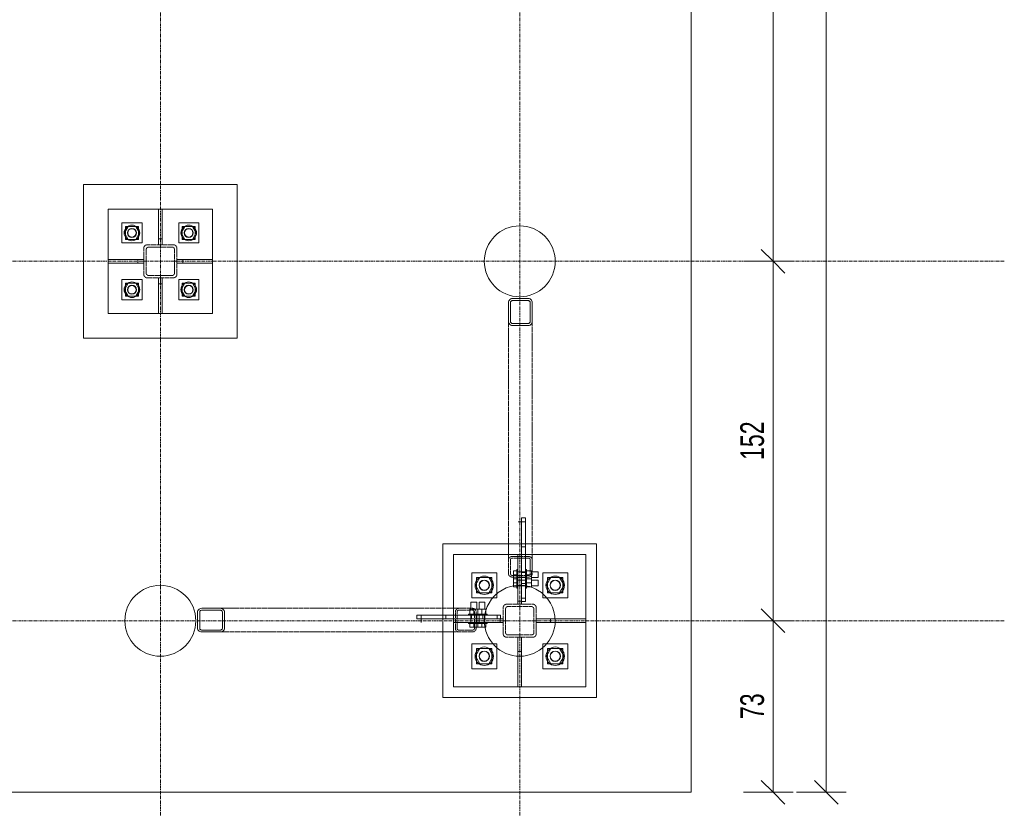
# Model space of a CAD drawing. Header units: millimetres. Extents: x -11210 to 34147, y -5506 to 4553.
# Tile 22 of 33: x 19933 to 24097, y -3812 to -477. Entities that reach past the tile are written whole.
import ezdxf

# ---------------------------------------------------------------- set-up
doc = ezdxf.new("R2010")
doc.units = ezdxf.units.MM
doc.linetypes.add('Linia siatki', pattern=[22.225, 12.7, -3.175, 3.175, -3.175])
doc.linetypes.add('Wyburzony', pattern=[4.8, 3.2, -1.6])
for name, color, linetype, lineweight in [('A-ANNO-DIMS', 211, 'Continuous', 9), ('A-ANNO-DIMS-50', 211, 'Continuous', 9), ('S-BEAM', 12, 'Continuous', 9), ('S-FNDN', 32, 'Continuous', 15), ('S-FSTN', 2, 'Continuous', 9), ('S-GRID', 1, 'Continuous', 9)]:
    doc.layers.add(name, color=color, linetype=linetype, lineweight=lineweight)
doc.styles.add('Arial_I', font='arial.ttf', dxfattribs={"width": 0.7, "height": 100})
doc.dimstyles.new('BP_Przekątna_2mm_wymiar', dxfattribs={"dimscale": 304.8, "dimtxt": 102.02594, "dimasz": 0.328084, "dimexe": 0.278871, "dimexo": 0.0625, "dimgap": 0.032808, "dimtad": 1, "dimdec": 0, "dimlfac": 0.1, "dimzin": 0, "dimdsep": 46, "dimtxsty": 'Arial_I', "dimblk1": 'OBLIQUE', "dimblk2": 'OBLIQUE', "dimsah": 1, "dimcen": 0.09, "dimazin": 0, "dimtfac": 1, "dimtdec": 4, "dimtix": 1, "dimtmove": 0, "dimatfit": 3, "dimfxl": 0.410105, "dimfxlon": 1, "dimtvp": 1, "dimtolj": 1, "dimtzin": 0, "dimarcsym": 2})

# ---------------------------------------------------------------- blocks, each defined once
blk = doc.blocks.new('PF-1 - PF-1-624972--1_20 Kopia 1')
at = {"layer": 'S-FNDN', "lineweight": 9}
for p, q in [((-2840.7, -3743.5), (-2840.7, 3206.5)), ((-4760.7, -1173.5), (-5410.7, -1173.5)), ((-5410.7, -1173.5), (-5410.7, -1823.5)), ((-4760.7, -1823.5), (-4760.7, -1173.5)), ((-5410.7, -1823.5), (-4760.7, -1823.5)), ((-3240.7, -2693.5), (-3890.7, -2693.5)), ((-3890.7, -2693.5), (-3890.7, -3343.5)), ((-3240.7, -3343.5), (-3240.7, -2693.5)), ((-3890.7, -3343.5), (-3240.7, -3343.5)), ((-9790.7, -3743.5), (-2840.7, -3743.5))]:
    blk.add_line(p, q, dxfattribs=at)
for centre, start, end in [((-3565.7, -1498.5), 0, 180), ((-3565.7, -1498.5), 180, 360), ((-5085.7, -3018.5), 0, 180), ((-3565.7, -3018.5), 90, 150), ((-3565.7, -3018.5), 85.032, 90), ((-3565.7, -3018.5), 75, 84.7409), ((-3565.7, -3018.5), 73.4568, 75), ((-3565.7, -3018.5), 73.1299, 73.3575), ((-3565.7, -3018.5), 60, 73.0305), ((-3565.7, -3018.5), 360, 60), ((-3565.7, -3018.5), 150, 163.0305), ((-3565.7, -3018.5), 165, 174.7409), ((-3565.7, -3018.5), 163.4568, 165), ((-3565.7, -3018.5), 163.1299, 163.3575), ((-5085.7, -3018.5), 180, 360), ((-3565.7, -3018.5), 175.032, 180), ((-3565.7, -3018.5), 180, 360)]:
    blk.add_arc(centre, 150, start, end, dxfattribs=at)
blk = doc.blocks.new('SHS _EN 10210-2_ - 638225--1_20 Kopia 1')
at = {"layer": 'S-BEAM', "linetype": 'Wyburzony'}
for p, q in [((-5155.7, -1443.5), (-5155.7, -1553.5)), ((-5145.7, -1548.5), (-5145.7, -1448.5)), ((-5030.7, -1428.5), (-5140.7, -1428.5)), ((-5135.7, -1438.5), (-5035.7, -1438.5)), ((-5025.7, -1448.5), (-5025.7, -1548.5)), ((-5015.7, -1553.5), (-5015.7, -1443.5)), ((-5140.7, -1568.5), (-5030.7, -1568.5)), ((-5035.7, -1558.5), (-5135.7, -1558.5))]:
    blk.add_line(p, q, dxfattribs=at)
for centre, radius, start, end in [((-5140.7, -1443.5), 15, 90, 180), ((-5135.7, -1448.5), 10, 90, 180), ((-5035.7, -1448.5), 10, 0, 90), ((-5030.7, -1443.5), 15, 360, 90), ((-5140.7, -1553.5), 15, 180, 270), ((-5135.7, -1548.5), 10, 180, 270), ((-5035.7, -1548.5), 10, 270, 0), ((-5030.7, -1553.5), 15, 270, 0)]:
    blk.add_arc(centre, radius, start, end, dxfattribs=at)
blk = doc.blocks.new('SHS _EN 10210-2_ - 638230--1_20 Kopia 1')
at = {"layer": 'S-BEAM', "linetype": 'Wyburzony'}
for p, q in [((-3510.7, -2948.5), (-3620.7, -2948.5)), ((-3635.7, -2963.5), (-3635.7, -3073.5)), ((-3625.7, -3068.5), (-3625.7, -2968.5)), ((-3615.7, -2958.5), (-3515.7, -2958.5)), ((-3505.7, -2968.5), (-3505.7, -3068.5)), ((-3495.7, -3073.5), (-3495.7, -2963.5)), ((-3515.7, -3078.5), (-3615.7, -3078.5)), ((-3620.7, -3088.5), (-3510.7, -3088.5))]:
    blk.add_line(p, q, dxfattribs=at)
for centre, radius, start, end in [((-3620.7, -2963.5), 15, 90, 180), ((-3510.7, -2963.5), 15, 0, 90), ((-3615.7, -2968.5), 10, 90, 180), ((-3515.7, -2968.5), 10, 0, 90), ((-3620.7, -3073.5), 15, 180, 270), ((-3615.7, -3068.5), 10, 180, 270), ((-3515.7, -3068.5), 10, 270, 0), ((-3510.7, -3073.5), 15, 270, 0)]:
    blk.add_arc(centre, radius, start, end, dxfattribs=at)
blk = doc.blocks.new('Family - 664413--1_20 Kopia 1')
at = {"layer": 'S-FSTN'}
for p, q in [((-3573.7, -3148.5), (-3573.7, -3088.5)), ((-3557.7, -3088.5), (-3557.7, -3148.5)), ((-3573.7, -3298.5), (-3573.7, -3148.5)), ((-3573.7, -3148.5), (-3557.7, -3148.5)), ((-3557.7, -3148.5), (-3557.7, -3298.5)), ((-3573.7, -3298.5), (-3557.7, -3298.5))]:
    blk.add_line(p, q, dxfattribs=at)
blk = doc.blocks.new('Family - 664414--1_20 Kopia 1')
at = {"layer": 'S-FSTN'}
for p, q in [((-3845.7, -3026.5), (-3845.7, -3010.5)), ((-3648.9, -3026.5), (-3845.7, -3026.5)), ((-3648.9, -3026.5), (-3648.9, -3010.5)), ((-3635.7, -3026.5), (-3648.9, -3026.5)), ((-3647.7, -3010.5), (-3635.7, -3010.5))]:
    blk.add_line(p, q, dxfattribs=at)
blk = doc.blocks.new('Family - 664415--1_20 Kopia 1')
at = {"layer": 'S-FSTN'}
for p, q in [((-3495.7, -3010.5), (-3435.7, -3010.5)), ((-3435.7, -3026.5), (-3495.7, -3026.5)), ((-3435.7, -3010.5), (-3285.7, -3010.5)), ((-3435.7, -3026.5), (-3435.7, -3010.5)), ((-3285.7, -3026.5), (-3435.7, -3026.5)), ((-3285.7, -3026.5), (-3285.7, -3010.5))]:
    blk.add_line(p, q, dxfattribs=at)
blk = doc.blocks.new('Family - 664416--1_20 Kopia 1')
at = {"layer": 'S-FSTN'}
for p, q in [((-3573.7, -2935.3), (-3573.7, -2738.5)), ((-3573.7, -2738.5), (-3557.7, -2738.5)), ((-3573.7, -2948.5), (-3573.7, -2935.3)), ((-3573.7, -2935.3), (-3557.7, -2935.3)), ((-3557.7, -2936.4), (-3557.7, -2948.5))]:
    blk.add_line(p, q, dxfattribs=at)
blk = doc.blocks.new('Family - 664425--1_20 Kopia 1')
at = {"layer": 'S-FSTN'}
for p, q in [((-5305.7, -1490.5), (-5180.7, -1490.5)), ((-5305.7, -1506.5), (-5305.7, -1490.5)), ((-5180.7, -1490.5), (-5155.7, -1490.5)), ((-5180.7, -1506.5), (-5180.7, -1490.5)), ((-5180.7, -1506.5), (-5305.7, -1506.5)), ((-5155.7, -1506.5), (-5180.7, -1506.5))]:
    blk.add_line(p, q, dxfattribs=at)
blk = doc.blocks.new('Family - 664426--1_20 Kopia 1')
at = {"layer": 'S-FSTN'}
for p, q in [((-5093.7, -1593.5), (-5093.7, -1568.5)), ((-5077.7, -1568.5), (-5077.7, -1593.5)), ((-5093.7, -1718.5), (-5093.7, -1593.5)), ((-5077.7, -1593.5), (-5093.7, -1593.5)), ((-5077.7, -1593.5), (-5077.7, -1718.5)), ((-5077.7, -1718.5), (-5093.7, -1718.5))]:
    blk.add_line(p, q, dxfattribs=at)
blk = doc.blocks.new('Family - 664427--1_20 Kopia 1')
at = {"layer": 'S-FSTN'}
for p, q in [((-5093.7, -1403.5), (-5093.7, -1278.5)), ((-5093.7, -1278.5), (-5077.7, -1278.5)), ((-5077.7, -1278.5), (-5077.7, -1403.5)), ((-5093.7, -1428.5), (-5093.7, -1403.5)), ((-5093.7, -1403.5), (-5077.7, -1403.5)), ((-5077.7, -1403.5), (-5077.7, -1428.5))]:
    blk.add_line(p, q, dxfattribs=at)
blk = doc.blocks.new('Family - 664428--1_20 Kopia 1')
at = {"layer": 'S-FSTN'}
for p, q in [((-5015.7, -1490.5), (-4990.7, -1490.5)), ((-4990.7, -1490.5), (-4865.7, -1490.5)), ((-4990.7, -1490.5), (-4990.7, -1506.5)), ((-4865.7, -1490.5), (-4865.7, -1506.5)), ((-4990.7, -1506.5), (-5015.7, -1506.5)), ((-4865.7, -1506.5), (-4990.7, -1506.5))]:
    blk.add_line(p, q, dxfattribs=at)
blk = doc.blocks.new('Family - 664480--1_20 Kopia 1')
at = {"layer": 'S-FSTN'}
for p, q in [((-4000.8, -2994.5), (-3878.4, -2994.5)), ((-4000.8, -3010.5), (-4000.8, -2994.5)), ((-3878.4, -2994.5), (-3647.7, -2994.5)), ((-3878.4, -3010.5), (-3878.4, -2994.5)), ((-3770.1, -3010.5), (-3770.1, -2994.5)), ((-3722.5, -3010.5), (-3722.5, -2994.5)), ((-3661.3, -3010.5), (-3661.3, -2994.5)), ((-3647.7, -3010.5), (-3647.7, -2994.5)), ((-3878.4, -3010.5), (-4000.8, -3010.5)), ((-3647.7, -3010.5), (-3878.4, -3010.5))]:
    blk.add_line(p, q, dxfattribs=at)
blk = doc.blocks.new('Family - 664481--1_20 Kopia 1')
at = {"layer": 'S-FSTN'}
for p, q in [((-3557.7, -2705.7), (-3557.7, -2583.4)), ((-3557.7, -2583.4), (-3541.7, -2583.4)), ((-3541.7, -2583.4), (-3541.7, -2705.7)), ((-3557.7, -2936.4), (-3557.7, -2705.7)), ((-3557.7, -2705.7), (-3541.7, -2705.7)), ((-3541.7, -2705.7), (-3541.7, -2936.4)), ((-3557.7, -2814), (-3541.7, -2814)), ((-3557.7, -2861.6), (-3541.7, -2861.6)), ((-3557.7, -2922.8), (-3541.7, -2922.8)), ((-3557.7, -2936.4), (-3541.7, -2936.4))]:
    blk.add_line(p, q, dxfattribs=at)
blk = doc.blocks.new('Family - 664484--1_20 Kopia 1')
at = {"layer": 'S-FSTN'}
for p, q in [((-5305.7, -1278.5), (-5305.7, -1490.4)), ((-5093.7, -1278.5), (-5305.7, -1278.5)), ((-4865.7, -1278.5), (-5077.6, -1278.5)), ((-4865.7, -1490.4), (-4865.7, -1278.5)), ((-5305.7, -1506.5), (-5305.7, -1718.5)), ((-4865.7, -1718.5), (-4865.7, -1506.5)), ((-5305.7, -1718.5), (-5093.7, -1718.5)), ((-5077.6, -1718.5), (-4865.7, -1718.5))]:
    blk.add_line(p, q, dxfattribs=at)
for centre, start, end in [((-5205.7, -1378.5), 90, 270), ((-5205.7, -1378.5), 270, 90), ((-4965.7, -1378.5), 90, 270), ((-4965.7, -1378.5), 270, 90), ((-5205.7, -1618.5), 90, 270), ((-5205.7, -1618.5), 270, 90), ((-4965.7, -1618.5), 90, 270), ((-4965.7, -1618.5), 270, 90)]:
    blk.add_arc(centre, 19, start, end, dxfattribs=at)
blk = doc.blocks.new('Family - 664498--1_20 Kopia 1')
at = {"layer": 'S-FSTN'}
for p, q in [((-3845.7, -2738.5), (-3845.7, -3010.4)), ((-3573.7, -2738.5), (-3845.7, -2738.5)), ((-3285.7, -2738.5), (-3557.6, -2738.5)), ((-3285.7, -3010.4), (-3285.7, -2738.5)), ((-3845.7, -3026.5), (-3845.7, -3298.5)), ((-3285.7, -3298.5), (-3285.7, -3026.5)), ((-3845.7, -3298.5), (-3573.7, -3298.5)), ((-3557.6, -3298.5), (-3285.7, -3298.5))]:
    blk.add_line(p, q, dxfattribs=at)
for centre, start, end in [((-3715.7, -2868.5), 90, 270), ((-3715.7, -2868.5), 270, 90), ((-3415.7, -2868.5), 90, 270), ((-3415.7, -2868.5), 270, 90), ((-3715.7, -3168.5), 90, 270), ((-3715.7, -3168.5), 270, 90), ((-3415.7, -3168.5), 90, 270), ((-3415.7, -3168.5), 270, 90)]:
    blk.add_arc(centre, 22, start, end, dxfattribs=at)
blk = doc.blocks.new('Family - 665040--1_20 Kopia 1')
at = {"layer": 'S-FSTN'}
for p, q in [((-3771.9, -2940.5), (-3771.9, -2969)), ((-3765.8, -2940.5), (-3771.9, -2940.5)), ((-3747.9, -2940.5), (-3765.8, -2940.5)), ((-3747.9, -2969), (-3747.9, -2940.5)), ((-3737.9, -2940.5), (-3737.9, -2969)), ((-3731.8, -2940.5), (-3737.9, -2940.5)), ((-3713.9, -2940.5), (-3731.8, -2940.5)), ((-3713.9, -2969), (-3713.9, -2940.5)), ((-3781.9, -2990.5), (-3781.9, -2994.5)), ((-3777.1, -2990.5), (-3781.9, -2990.5)), ((-3777.2, -2969), (-3776.9, -2969)), ((-3777.2, -2990.5), (-3777.2, -2969)), ((-3776.9, -2969), (-3759.6, -2969)), ((-3776.9, -2990.5), (-3776.9, -2969)), ((-3770.7, -2990.5), (-3776.9, -2990.5)), ((-3771.9, -2994.5), (-3771.9, -3026.5)), ((-3748.6, -2990.5), (-3770.6, -2990.5)), ((-3760.3, -2975.5), (-3760.3, -2969)), ((-3760.3, -2990.5), (-3760.3, -2975.6)), ((-3759.6, -2969), (-3756.4, -2969)), ((-3759.6, -2976), (-3759.6, -2969)), ((-3759.6, -2990.5), (-3759.6, -2976.1)), ((-3756.2, -2969), (-3742.6, -2969)), ((-3742.6, -2990.5), (-3748.6, -2990.5)), ((-3747.9, -2990.5), (-3747.9, -2994.5)), ((-3747.9, -3026.5), (-3747.9, -2994.5)), ((-3743.2, -2990.5), (-3743.2, -2969)), ((-3743, -2990.5), (-3743, -2969)), ((-3742.9, -2990.5), (-3742.9, -2969)), ((-3742.6, -2990.5), (-3742.6, -2969)), ((-3742.6, -2969), (-3725.6, -2969)), ((-3737.9, -2990.5), (-3742.5, -2990.5)), ((-3736.7, -2990.5), (-3737.9, -2990.5)), ((-3737.9, -2994.5), (-3737.9, -2990.5)), ((-3737.9, -2994.5), (-3737.9, -3026.5)), ((-3714.6, -2990.5), (-3736.6, -2990.5)), ((-3726.3, -2990.5), (-3726.3, -2969)), ((-3725.6, -2969), (-3708.6, -2969)), ((-3725.6, -2990.5), (-3725.6, -2969)), ((-3708.6, -2990.5), (-3714.6, -2990.5)), ((-3713.9, -3026.5), (-3713.9, -2994.5)), ((-3709, -2990.5), (-3709, -2969)), ((-3708.6, -2990.5), (-3708.6, -2969)), ((-3703.9, -2990.5), (-3708.5, -2990.5)), ((-3703.9, -2994.5), (-3703.9, -2990.5)), ((-3781.9, -3026.5), (-3781.9, -3030.5)), ((-3781.9, -3030.5), (-3777.3, -3030.5)), ((-3777.4, -3045.5), (-3777.4, -3030.5)), ((-3777.1, -3030.5), (-3770.7, -3030.5)), ((-3777.1, -3045.5), (-3777.1, -3030.5)), ((-3770.6, -3030.5), (-3748.6, -3030.5)), ((-3760.3, -3045.5), (-3760.3, -3030.5)), ((-3759.6, -3045.5), (-3759.6, -3030.5)), ((-3748.6, -3030.5), (-3742.5, -3030.5)), ((-3747.9, -3026.5), (-3747.9, -3030.5)), ((-3743.4, -3045.5), (-3743.4, -3030.5)), ((-3743.1, -3045.5), (-3743.1, -3030.5)), ((-3742.8, -3045.5), (-3742.8, -3030.5)), ((-3742.5, -3045.5), (-3742.5, -3030.5)), ((-3742.3, -3030.5), (-3737.9, -3030.5)), ((-3737.9, -3030.5), (-3737.9, -3026.5)), ((-3737.9, -3030.5), (-3736.7, -3030.5)), ((-3736.6, -3030.5), (-3714.6, -3030.5)), ((-3726.3, -3045.5), (-3726.3, -3030.5)), ((-3725.6, -3045.5), (-3725.6, -3030.5)), ((-3714.6, -3030.5), (-3708.5, -3030.5)), ((-3708.8, -3045.5), (-3708.8, -3030.5)), ((-3708.5, -3045.5), (-3708.5, -3030.5)), ((-3708.3, -3030.5), (-3703.9, -3030.5)), ((-3703.9, -3030.5), (-3703.9, -3026.5)), ((-3777.1, -3045.5), (-3777.4, -3045.5)), ((-3759.6, -3045.5), (-3777.1, -3045.5)), ((-3742.5, -3045.5), (-3759.6, -3045.5)), ((-3725.6, -3045.5), (-3742.5, -3045.5)), ((-3708.5, -3045.5), (-3725.6, -3045.5))]:
    blk.add_line(p, q, dxfattribs=at)
blk = doc.blocks.new('Family - 665041--1_20 Kopia 1')
at = {"layer": 'S-FSTN'}
for p, q in [((-3592.7, -2807.1), (-3592.7, -2806.8)), ((-3592.7, -2806.8), (-3577.7, -2806.8)), ((-3592.7, -2824.6), (-3592.7, -2807.1)), ((-3592.7, -2807.1), (-3577.7, -2807.1)), ((-3592.7, -2823.9), (-3577.7, -2823.9)), ((-3592.7, -2841.7), (-3592.7, -2824.6)), ((-3592.7, -2824.6), (-3577.7, -2824.6)), ((-3573.7, -2802.2), (-3577.7, -2802.2)), ((-3577.7, -2802.2), (-3577.7, -2806.9)), ((-3577.7, -2807.1), (-3577.7, -2813.5)), ((-3577.7, -2813.5), (-3577.7, -2835.5)), ((-3541.7, -2812.2), (-3573.7, -2812.2)), ((-3537.7, -2802.2), (-3541.7, -2802.2)), ((-3537.7, -2807.1), (-3537.7, -2802.2)), ((-3537.7, -2806.9), (-3516.2, -2806.9)), ((-3537.7, -2813.5), (-3537.7, -2807.3)), ((-3537.7, -2807.3), (-3516.2, -2807.3)), ((-3537.7, -2835.5), (-3537.7, -2813.5)), ((-3537.7, -2823.9), (-3522.8, -2823.9)), ((-3537.7, -2824.6), (-3523.3, -2824.6)), ((-3523.2, -2824.6), (-3516.2, -2824.6)), ((-3522.6, -2823.9), (-3516.2, -2823.9)), ((-3516.2, -2806.9), (-3516.2, -2807.3)), ((-3516.2, -2807.3), (-3516.2, -2824.6)), ((-3487.7, -2812.2), (-3516.2, -2812.2)), ((-3516.2, -2824.6), (-3516.2, -2827.8)), ((-3516.2, -2827.9), (-3516.2, -2841.5)), ((-3487.7, -2818.4), (-3487.7, -2812.2)), ((-3487.7, -2836.2), (-3487.7, -2818.4)), ((-3592.7, -2840.8), (-3577.7, -2840.8)), ((-3592.7, -2841.1), (-3577.7, -2841.1)), ((-3592.7, -2841.4), (-3577.7, -2841.4)), ((-3592.7, -2841.7), (-3577.7, -2841.7)), ((-3592.7, -2858.6), (-3592.7, -2841.7)), ((-3592.7, -2857.9), (-3577.7, -2857.9)), ((-3592.7, -2875.7), (-3592.7, -2858.6)), ((-3592.7, -2858.6), (-3577.7, -2858.6)), ((-3577.7, -2835.6), (-3577.7, -2841.7)), ((-3573.7, -2836.2), (-3577.7, -2836.2)), ((-3577.7, -2841.9), (-3577.7, -2846.2)), ((-3577.7, -2846.2), (-3577.7, -2847.5)), ((-3577.7, -2846.2), (-3573.7, -2846.2)), ((-3577.7, -2847.5), (-3577.7, -2869.5)), ((-3577.7, -2869.6), (-3577.7, -2875.7)), ((-3573.7, -2836.2), (-3541.7, -2836.2)), ((-3541.7, -2846.2), (-3573.7, -2846.2)), ((-3573.7, -2870.2), (-3541.7, -2870.2)), ((-3537.7, -2836.2), (-3541.7, -2836.2)), ((-3541.7, -2846.2), (-3537.7, -2846.2)), ((-3537.7, -2841.5), (-3537.7, -2835.6)), ((-3537.7, -2840.9), (-3516.2, -2840.9)), ((-3537.7, -2841.2), (-3516.2, -2841.2)), ((-3537.7, -2841.3), (-3516.2, -2841.3)), ((-3537.7, -2841.5), (-3516.2, -2841.5)), ((-3537.7, -2846.2), (-3537.7, -2841.7)), ((-3537.7, -2847.5), (-3537.7, -2846.2)), ((-3537.7, -2869.5), (-3537.7, -2847.5)), ((-3537.7, -2857.9), (-3516.2, -2857.9)), ((-3537.7, -2858.6), (-3516.2, -2858.6)), ((-3537.7, -2875.5), (-3537.7, -2869.6)), ((-3516.2, -2836.2), (-3487.7, -2836.2)), ((-3516.2, -2841.6), (-3516.2, -2858.6)), ((-3487.7, -2846.2), (-3516.2, -2846.2)), ((-3516.2, -2858.6), (-3516.2, -2875.5)), ((-3516.2, -2870.2), (-3487.7, -2870.2)), ((-3487.7, -2852.4), (-3487.7, -2846.2)), ((-3487.7, -2870.2), (-3487.7, -2852.4)), ((-3592.7, -2875.4), (-3577.7, -2875.4)), ((-3592.7, -2875.7), (-3577.7, -2875.7)), ((-3577.7, -2875.9), (-3577.7, -2880.2)), ((-3577.7, -2880.2), (-3573.7, -2880.2)), ((-3541.7, -2880.2), (-3537.7, -2880.2)), ((-3537.7, -2875.2), (-3516.2, -2875.2)), ((-3537.7, -2875.5), (-3516.2, -2875.5)), ((-3537.7, -2880.2), (-3537.7, -2875.7))]:
    blk.add_line(p, q, dxfattribs=at)
blk = doc.blocks.new('Family - 665050--1_20 Kopia 1')
at = {"layer": 'S-FSTN'}
for p, q in [((-5163.2, -1336.1), (-5248.1, -1336.1)), ((-5248.1, -1336.1), (-5248.1, -1420.9)), ((-5221.5, -1351), (-5237.4, -1378.5)), ((-5223.6, -1350.9), (-5233.3, -1350.9)), ((-5233.3, -1350.9), (-5233.3, -1360.6)), ((-5233.3, -1360.8), (-5233.3, -1371.2)), ((-5233.3, -1371.4), (-5233.3, -1385.6)), ((-5187.9, -1350.9), (-5223.4, -1350.9)), ((-5189.8, -1351), (-5221.5, -1351)), ((-5173.9, -1378.5), (-5189.8, -1351)), ((-5178.1, -1350.9), (-5187.8, -1350.9)), ((-5178.1, -1360.6), (-5178.1, -1350.9)), ((-5178.1, -1371.2), (-5178.1, -1360.8)), ((-5178.1, -1385.6), (-5178.1, -1371.4)), ((-5163.2, -1420.9), (-5163.2, -1336.1)), ((-5237.4, -1378.5), (-5221.5, -1406)), ((-5233.3, -1385.8), (-5233.3, -1396.2)), ((-5233.3, -1396.4), (-5233.3, -1406.1)), ((-5233.3, -1406.1), (-5223.6, -1406.1)), ((-5223.4, -1406.1), (-5187.9, -1406.1)), ((-5221.5, -1406), (-5189.8, -1406)), ((-5189.8, -1406), (-5173.9, -1378.5)), ((-5187.8, -1406.1), (-5178.1, -1406.1)), ((-5178.1, -1396.2), (-5178.1, -1385.8)), ((-5178.1, -1406.1), (-5178.1, -1396.4)), ((-5248.1, -1420.9), (-5163.2, -1420.9))]:
    blk.add_line(p, q, dxfattribs=at)
for radius, start, end in [(33, 90, 270), (18, 90, 270), (33, 270, 90), (18, 270, 90)]:
    blk.add_arc((-5205.7, -1378.5), radius, start, end, dxfattribs=at)
blk = doc.blocks.new('Family - 665051--1_20 Kopia 1')
at = {"layer": 'S-FSTN'}
for p, q in [((-4923.2, -1336.1), (-5008.1, -1336.1)), ((-5008.1, -1336.1), (-5008.1, -1420.9)), ((-4981.5, -1351), (-4997.4, -1378.5)), ((-4983.6, -1350.9), (-4993.3, -1350.9)), ((-4993.3, -1350.9), (-4993.3, -1360.6)), ((-4993.3, -1360.8), (-4993.3, -1371.2)), ((-4993.3, -1371.4), (-4993.3, -1385.6)), ((-4947.9, -1350.9), (-4983.4, -1350.9)), ((-4949.8, -1351), (-4981.5, -1351)), ((-4933.9, -1378.5), (-4949.8, -1351)), ((-4938.1, -1350.9), (-4947.8, -1350.9)), ((-4938.1, -1360.6), (-4938.1, -1350.9)), ((-4938.1, -1371.2), (-4938.1, -1360.8)), ((-4938.1, -1385.6), (-4938.1, -1371.4)), ((-4923.2, -1420.9), (-4923.2, -1336.1)), ((-4997.4, -1378.5), (-4981.5, -1406)), ((-4993.3, -1385.8), (-4993.3, -1396.2)), ((-4993.3, -1396.4), (-4993.3, -1406.1)), ((-4993.3, -1406.1), (-4983.6, -1406.1)), ((-4983.4, -1406.1), (-4947.9, -1406.1)), ((-4981.5, -1406), (-4949.8, -1406)), ((-4949.8, -1406), (-4933.9, -1378.5)), ((-4947.8, -1406.1), (-4938.1, -1406.1)), ((-4938.1, -1396.2), (-4938.1, -1385.8)), ((-4938.1, -1406.1), (-4938.1, -1396.4)), ((-5008.1, -1420.9), (-4923.2, -1420.9))]:
    blk.add_line(p, q, dxfattribs=at)
for radius, start, end in [(33, 90, 270), (18, 90, 270), (33, 270, 90), (18, 270, 90)]:
    blk.add_arc((-4965.7, -1378.5), radius, start, end, dxfattribs=at)
blk = doc.blocks.new('Family - 665052--1_20 Kopia 1')
at = {"layer": 'S-FSTN'}
for p, q in [((-5163.2, -1576.1), (-5248.1, -1576.1)), ((-5248.1, -1576.1), (-5248.1, -1660.9)), ((-5163.2, -1660.9), (-5163.2, -1576.1)), ((-5221.5, -1591), (-5237.4, -1618.5)), ((-5237.4, -1618.5), (-5221.5, -1646)), ((-5223.6, -1590.9), (-5233.3, -1590.9)), ((-5233.3, -1590.9), (-5233.3, -1600.6)), ((-5233.3, -1600.8), (-5233.3, -1611.2)), ((-5233.3, -1611.4), (-5233.3, -1625.6)), ((-5187.9, -1590.9), (-5223.4, -1590.9)), ((-5189.8, -1591), (-5221.5, -1591)), ((-5173.9, -1618.5), (-5189.8, -1591)), ((-5189.8, -1646), (-5173.9, -1618.5)), ((-5178.1, -1590.9), (-5187.8, -1590.9)), ((-5178.1, -1600.6), (-5178.1, -1590.9)), ((-5178.1, -1611.2), (-5178.1, -1600.8)), ((-5178.1, -1625.6), (-5178.1, -1611.4)), ((-5248.1, -1660.9), (-5163.2, -1660.9)), ((-5233.3, -1625.8), (-5233.3, -1636.2)), ((-5233.3, -1636.4), (-5233.3, -1646.1)), ((-5233.3, -1646.1), (-5223.6, -1646.1)), ((-5223.4, -1646.1), (-5187.9, -1646.1)), ((-5221.5, -1646), (-5189.8, -1646)), ((-5187.8, -1646.1), (-5178.1, -1646.1)), ((-5178.1, -1636.2), (-5178.1, -1625.8)), ((-5178.1, -1646.1), (-5178.1, -1636.4))]:
    blk.add_line(p, q, dxfattribs=at)
for radius, start, end in [(33, 90, 270), (18, 90, 270), (33, 270, 90), (18, 270, 90)]:
    blk.add_arc((-5205.7, -1618.5), radius, start, end, dxfattribs=at)
blk = doc.blocks.new('Family - 665053--1_20 Kopia 1')
at = {"layer": 'S-FSTN'}
for p, q in [((-4923.2, -1576.1), (-5008.1, -1576.1)), ((-5008.1, -1576.1), (-5008.1, -1660.9)), ((-4923.2, -1660.9), (-4923.2, -1576.1)), ((-4981.5, -1591), (-4997.4, -1618.5)), ((-4997.4, -1618.5), (-4981.5, -1646)), ((-4983.6, -1590.9), (-4993.3, -1590.9)), ((-4993.3, -1590.9), (-4993.3, -1600.6)), ((-4993.3, -1600.8), (-4993.3, -1611.2)), ((-4993.3, -1611.4), (-4993.3, -1625.6)), ((-4947.9, -1590.9), (-4983.4, -1590.9)), ((-4949.8, -1591), (-4981.5, -1591)), ((-4933.9, -1618.5), (-4949.8, -1591)), ((-4949.8, -1646), (-4933.9, -1618.5)), ((-4938.1, -1590.9), (-4947.8, -1590.9)), ((-4938.1, -1600.6), (-4938.1, -1590.9)), ((-4938.1, -1611.2), (-4938.1, -1600.8)), ((-4938.1, -1625.6), (-4938.1, -1611.4)), ((-5008.1, -1660.9), (-4923.2, -1660.9)), ((-4993.3, -1625.8), (-4993.3, -1636.2)), ((-4993.3, -1636.4), (-4993.3, -1646.1)), ((-4993.3, -1646.1), (-4983.6, -1646.1)), ((-4983.4, -1646.1), (-4947.9, -1646.1)), ((-4981.5, -1646), (-4949.8, -1646)), ((-4947.8, -1646.1), (-4938.1, -1646.1)), ((-4938.1, -1636.2), (-4938.1, -1625.8)), ((-4938.1, -1646.1), (-4938.1, -1636.4))]:
    blk.add_line(p, q, dxfattribs=at)
for radius, start, end in [(33, 90, 270), (18, 90, 270), (33, 270, 90), (18, 270, 90)]:
    blk.add_arc((-4965.7, -1618.5), radius, start, end, dxfattribs=at)
blk = doc.blocks.new('Family - 665079--1_20 Kopia 1')
at = {"layer": 'S-FSTN'}
for p, q in [((-3662.6, -2815.5), (-3768.7, -2815.5)), ((-3768.7, -2815.5), (-3768.7, -2921.5)), ((-3662.6, -2921.5), (-3662.6, -2815.5)), ((-3734.4, -2836), (-3753.2, -2868.5)), ((-3753.2, -2868.5), (-3734.4, -2901)), ((-3736.9, -2836), (-3748.2, -2836)), ((-3748.2, -2836), (-3748.2, -2847.3)), ((-3748.2, -2847.4), (-3748.2, -2859.7)), ((-3748.2, -2859.9), (-3748.2, -2877.1)), ((-3734.5, -2836), (-3736.7, -2836)), ((-3696.9, -2836), (-3734.4, -2836)), ((-3678.1, -2868.5), (-3696.9, -2836)), ((-3696.9, -2901), (-3678.1, -2868.5)), ((-3694.6, -2836), (-3696.8, -2836)), ((-3683.1, -2836), (-3694.5, -2836)), ((-3683.1, -2847.3), (-3683.1, -2836)), ((-3683.1, -2859.7), (-3683.1, -2847.4)), ((-3683.1, -2877.1), (-3683.1, -2859.9)), ((-3748.2, -2877.3), (-3748.2, -2889.5)), ((-3748.2, -2889.7), (-3748.2, -2901)), ((-3748.2, -2901), (-3736.9, -2901)), ((-3736.7, -2901), (-3734.5, -2901)), ((-3734.4, -2901), (-3696.9, -2901)), ((-3696.8, -2901), (-3694.6, -2901)), ((-3694.5, -2901), (-3683.1, -2901)), ((-3683.1, -2889.5), (-3683.1, -2877.3)), ((-3683.1, -2901), (-3683.1, -2889.7)), ((-3768.7, -2921.5), (-3662.6, -2921.5))]:
    blk.add_line(p, q, dxfattribs=at)
for radius, start, end in [(39, 90, 270), (39, 270, 90), (21, 90, 270), (21, 270, 90)]:
    blk.add_arc((-3715.7, -2868.5), radius, start, end, dxfattribs=at)
blk = doc.blocks.new('Family - 665080--1_20 Kopia 1')
at = {"layer": 'S-FSTN'}
for p, q in [((-3362.6, -2815.5), (-3468.7, -2815.5)), ((-3468.7, -2815.5), (-3468.7, -2921.5)), ((-3362.6, -2921.5), (-3362.6, -2815.5)), ((-3434.4, -2836), (-3453.2, -2868.5)), ((-3453.2, -2868.5), (-3434.4, -2901)), ((-3436.9, -2836), (-3448.2, -2836)), ((-3448.2, -2836), (-3448.2, -2847.3)), ((-3448.2, -2847.4), (-3448.2, -2859.7)), ((-3448.2, -2859.9), (-3448.2, -2877.1)), ((-3434.5, -2836), (-3436.7, -2836)), ((-3396.9, -2836), (-3434.4, -2836)), ((-3378.1, -2868.5), (-3396.9, -2836)), ((-3396.9, -2901), (-3378.1, -2868.5)), ((-3394.6, -2836), (-3396.8, -2836)), ((-3383.1, -2836), (-3394.5, -2836)), ((-3383.1, -2847.3), (-3383.1, -2836)), ((-3383.1, -2859.7), (-3383.1, -2847.4)), ((-3383.1, -2877.1), (-3383.1, -2859.9)), ((-3448.2, -2877.3), (-3448.2, -2889.5)), ((-3448.2, -2889.7), (-3448.2, -2901)), ((-3448.2, -2901), (-3436.9, -2901)), ((-3436.7, -2901), (-3434.5, -2901)), ((-3434.4, -2901), (-3396.9, -2901)), ((-3396.8, -2901), (-3394.6, -2901)), ((-3394.5, -2901), (-3383.1, -2901)), ((-3383.1, -2889.5), (-3383.1, -2877.3)), ((-3383.1, -2901), (-3383.1, -2889.7)), ((-3468.7, -2921.5), (-3362.6, -2921.5))]:
    blk.add_line(p, q, dxfattribs=at)
for radius, start, end in [(39, 90, 270), (39, 270, 90), (21, 90, 270), (21, 270, 90)]:
    blk.add_arc((-3415.7, -2868.5), radius, start, end, dxfattribs=at)
blk = doc.blocks.new('Family - 665081--1_20 Kopia 1')
at = {"layer": 'S-FSTN'}
for p, q in [((-3662.6, -3115.5), (-3768.7, -3115.5)), ((-3768.7, -3115.5), (-3768.7, -3221.5)), ((-3662.6, -3221.5), (-3662.6, -3115.5)), ((-3734.4, -3136), (-3753.2, -3168.5)), ((-3736.9, -3136), (-3748.2, -3136)), ((-3748.2, -3136), (-3748.2, -3147.3)), ((-3748.2, -3147.4), (-3748.2, -3159.7)), ((-3748.2, -3159.9), (-3748.2, -3177.1)), ((-3734.5, -3136), (-3736.7, -3136)), ((-3696.9, -3136), (-3734.4, -3136)), ((-3678.1, -3168.5), (-3696.9, -3136)), ((-3694.6, -3136), (-3696.8, -3136)), ((-3683.1, -3136), (-3694.5, -3136)), ((-3683.1, -3147.3), (-3683.1, -3136)), ((-3683.1, -3159.7), (-3683.1, -3147.4)), ((-3683.1, -3177.1), (-3683.1, -3159.9)), ((-3753.2, -3168.5), (-3734.4, -3201)), ((-3748.2, -3177.3), (-3748.2, -3189.5)), ((-3748.2, -3189.7), (-3748.2, -3201)), ((-3748.2, -3201), (-3736.9, -3201)), ((-3736.7, -3201), (-3734.5, -3201)), ((-3734.4, -3201), (-3696.9, -3201)), ((-3696.9, -3201), (-3678.1, -3168.5)), ((-3696.8, -3201), (-3694.6, -3201)), ((-3694.5, -3201), (-3683.1, -3201)), ((-3683.1, -3189.5), (-3683.1, -3177.3)), ((-3683.1, -3201), (-3683.1, -3189.7)), ((-3768.7, -3221.5), (-3662.6, -3221.5))]:
    blk.add_line(p, q, dxfattribs=at)
for radius, start, end in [(39, 90, 270), (21, 90, 270), (39, 270, 90), (21, 270, 90)]:
    blk.add_arc((-3715.7, -3168.5), radius, start, end, dxfattribs=at)
blk = doc.blocks.new('Family - 665082--1_20 Kopia 1')
at = {"layer": 'S-FSTN'}
for p, q in [((-3362.6, -3115.5), (-3468.7, -3115.5)), ((-3468.7, -3115.5), (-3468.7, -3221.5)), ((-3362.6, -3221.5), (-3362.6, -3115.5)), ((-3434.4, -3136), (-3453.2, -3168.5)), ((-3436.9, -3136), (-3448.2, -3136)), ((-3448.2, -3136), (-3448.2, -3147.3)), ((-3448.2, -3147.4), (-3448.2, -3159.7)), ((-3448.2, -3159.9), (-3448.2, -3177.1)), ((-3434.5, -3136), (-3436.7, -3136)), ((-3396.9, -3136), (-3434.4, -3136)), ((-3378.1, -3168.5), (-3396.9, -3136)), ((-3394.6, -3136), (-3396.8, -3136)), ((-3383.1, -3136), (-3394.5, -3136)), ((-3383.1, -3147.3), (-3383.1, -3136)), ((-3383.1, -3159.7), (-3383.1, -3147.4)), ((-3383.1, -3177.1), (-3383.1, -3159.9)), ((-3453.2, -3168.5), (-3434.4, -3201)), ((-3448.2, -3177.3), (-3448.2, -3189.5)), ((-3448.2, -3189.7), (-3448.2, -3201)), ((-3448.2, -3201), (-3436.9, -3201)), ((-3436.7, -3201), (-3434.5, -3201)), ((-3434.4, -3201), (-3396.9, -3201)), ((-3396.9, -3201), (-3378.1, -3168.5)), ((-3396.8, -3201), (-3394.6, -3201)), ((-3394.5, -3201), (-3383.1, -3201)), ((-3383.1, -3189.5), (-3383.1, -3177.3)), ((-3383.1, -3201), (-3383.1, -3189.7)), ((-3468.7, -3221.5), (-3362.6, -3221.5))]:
    blk.add_line(p, q, dxfattribs=at)
for radius, start, end in [(39, 90, 270), (21, 90, 270), (39, 270, 90), (21, 270, 90)]:
    blk.add_arc((-3415.7, -3168.5), radius, start, end, dxfattribs=at)
blk = doc.blocks.new('Family - 665576--1_20 Kopia 1')
at = {"layer": 'S-FSTN'}
blk.add_line((-3983.3, -2995.5), (-3983.3, -3025.5), dxfattribs=at)
blk = doc.blocks.new('Family - 665577--1_20 Kopia 1')
at = {"layer": 'S-FSTN'}
blk.add_line((-3542.7, -2600.8), (-3572.7, -2600.8), dxfattribs=at)
blk = doc.blocks.new('Family - 665584--1_20 Kopia 1')
at = {"layer": 'S-FSTN'}
blk.add_line((-5085.7, -1553.5), (-5085.7, -1583.5), dxfattribs=at)
blk = doc.blocks.new('Family - 665585--1_20 Kopia 1')
at = {"layer": 'S-FSTN'}
blk.add_line((-5000.7, -1498.5), (-5030.7, -1498.5), dxfattribs=at)
blk = doc.blocks.new('Family - 665586--1_20 Kopia 1')
at = {"layer": 'S-FSTN'}
blk.add_line((-5140.7, -1498.5), (-5170.7, -1498.5), dxfattribs=at)
blk = doc.blocks.new('Family - 665652--1_20 Kopia 1')
at = {"layer": 'S-FSTN'}
blk.add_line((-3565.7, -3073.5), (-3565.7, -3103.5), dxfattribs=at)
blk = doc.blocks.new('Family - 665653--1_20 Kopia 1')
at = {"layer": 'S-FSTN'}
blk.add_line((-3480.7, -3018.5), (-3510.7, -3018.5), dxfattribs=at)
blk = doc.blocks.new('Family - 665654--1_20 Kopia 1')
at = {"layer": 'S-FSTN'}
blk.add_line((-3620.7, -3018.5), (-3650.7, -3018.5), dxfattribs=at)
blk = doc.blocks.new('DIMBLOCK257--1_20 Kopia 1')
at = {"layer": 'A-ANNO-DIMS-50', "lineweight": 18}
for p, q in [((23118.7, -3018.5), (23068.7, -2968.5)), ((23118.7, -3018.5), (23168.7, -3068.5)), ((23118.7, -3743.5), (23068.7, -3693.5)), ((23118.7, -3743.5), (23168.7, -3793.5))]:
    blk.add_line(p, q, dxfattribs=at)
at = {"layer": 'A-ANNO-DIMS-50'}
for p, q in [((23118.7, -3018.5), (22993.7, -3018.5)), ((23118.7, -3743.5), (23118.7, -3018.5)), ((23118.7, -3018.5), (23203.7, -3018.5)), ((23118.7, -3743.5), (22993.7, -3743.5)), ((23118.7, -3743.5), (23203.7, -3743.5))]:
    blk.add_line(p, q, dxfattribs=at)
at = {"layer": 'A-ANNO-DIMS-50', "color": 0, "insert": (22980.4, -3434.4), "char_height": 100, "width": 128.082, "attachment_point": 1, "rotation": 90, "line_spacing_factor": 0.941778, "style": 'Arial_I'}
blk.add_mtext('73', dxfattribs=at)
blk = doc.blocks.new('_Oblique')
at = {"color": 0, "linetype": 'ByBlock', "lineweight": -2}
blk.add_line((-0.5, -0.5), (0.5, 0.5), dxfattribs=at)
blk = doc.blocks.new('DIMBLOCK258--1_20 Kopia 1')
at = {"layer": 'A-ANNO-DIMS-50', "lineweight": 18}
for p, q in [((23118.7, -1498.5), (23068.7, -1448.5)), ((23118.7, -1498.5), (23168.7, -1548.5)), ((23118.7, -3018.5), (23068.7, -2968.5)), ((23118.7, -3018.5), (23168.7, -3068.5))]:
    blk.add_line(p, q, dxfattribs=at)
at = {"layer": 'A-ANNO-DIMS-50'}
for p, q in [((23118.7, -1498.5), (22993.7, -1498.5)), ((23118.7, -3018.5), (23118.7, -1498.5)), ((23118.7, -1498.5), (23203.7, -1498.5)), ((23118.7, -3018.5), (22993.7, -3018.5)), ((23118.7, -3018.5), (23203.7, -3018.5))]:
    blk.add_line(p, q, dxfattribs=at)
at = {"layer": 'A-ANNO-DIMS-50', "color": 0, "insert": (22980.4, -2338.5), "char_height": 100, "width": 192.123, "attachment_point": 1, "rotation": 90, "line_spacing_factor": 0.941778, "style": 'Arial_I'}
blk.add_mtext('152', dxfattribs=at)
blk = doc.blocks.new('DIMBLOCK259--1_20 Kopia 1')
at = {"layer": 'A-ANNO-DIMS-50', "lineweight": 18}
for p, q in [((23118.7, 961.5), (23068.7, 1011.5)), ((23118.7, 961.5), (23168.7, 911.5)), ((23118.7, -1498.5), (23068.7, -1448.5)), ((23118.7, -1498.5), (23168.7, -1548.5))]:
    blk.add_line(p, q, dxfattribs=at)
at = {"layer": 'A-ANNO-DIMS-50'}
for p, q in [((23118.7, 961.5), (22993.7, 961.5)), ((23118.7, -1498.5), (23118.7, 961.5)), ((23118.7, 961.5), (23203.7, 961.5)), ((23118.7, -1498.5), (22993.7, -1498.5)), ((23118.7, -1498.5), (23203.7, -1498.5))]:
    blk.add_line(p, q, dxfattribs=at)
at = {"layer": 'A-ANNO-DIMS-50', "color": 0, "insert": (22980.4, -348.5), "char_height": 100, "width": 192.123, "attachment_point": 1, "rotation": 90, "line_spacing_factor": 0.941778, "style": 'Arial_I'}
blk.add_mtext('246', dxfattribs=at)
blk = doc.blocks.new('DIMBLOCK262--1_20 Kopia 1')
at = {"layer": 'A-ANNO-DIMS-50', "lineweight": 18}
for p, q in [((23343.6, 3206.5), (23293.6, 3256.5)), ((23343.6, 3206.5), (23393.6, 3156.5)), ((23343.6, -3743.5), (23293.6, -3693.5)), ((23343.6, -3743.5), (23393.6, -3793.5))]:
    blk.add_line(p, q, dxfattribs=at)
at = {"layer": 'A-ANNO-DIMS-50'}
for p, q in [((23343.6, 3206.5), (23218.6, 3206.5)), ((23343.6, 3206.5), (23343.6, -3743.5)), ((23343.6, 3206.5), (23428.6, 3206.5)), ((23343.6, -3743.5), (23218.6, -3743.5)), ((23343.6, -3743.5), (23428.6, -3743.5))]:
    blk.add_line(p, q, dxfattribs=at)
at = {"layer": 'A-ANNO-DIMS-50', "color": 0, "insert": (23205.3, -348.5), "char_height": 100, "width": 192.123, "attachment_point": 1, "rotation": 90, "line_spacing_factor": 0.941778, "style": 'Arial_I'}
blk.add_mtext('695', dxfattribs=at)

msp = doc.modelspace()

# ---------------------------------------------------------------- linework, layer by layer
at = {"layer": 'S-BEAM'}
for p, q in [((22084.2, -1655.8), (22016.2, -1655.8)), ((22016.2, -1664.9), (22084.2, -1664.9)), ((22000.2, -1674.1), (22000.2, -1751.9)), ((22008.2, -1751.9), (22008.2, -1674.1)), ((22092.2, -1674.1), (22092.2, -1751.9)), ((22100.2, -1751.9), (22100.2, -1674.1)), ((22084.2, -1761), (22016.2, -1761)), ((22016.2, -1770.2), (22084.2, -1770.2)), ((20684.9, -2981.9), (20684.9, -3049.9)), ((20694, -3049.9), (20694, -2981.9)), ((20781, -2965.9), (20703.2, -2965.9)), ((20703.2, -2973.9), (20781, -2973.9)), ((20790.1, -2981.9), (20790.1, -3049.9)), ((20799.3, -3049.9), (20799.3, -2981.9)), ((20781, -3057.9), (20703.2, -3057.9)), ((20703.2, -3065.9), (20781, -3065.9))]:
    msp.add_line(p, q, dxfattribs=at)
at = {"layer": 'S-BEAM', "linetype": 'Wyburzony'}
for p, q in [((22000.2, -1751.9), (22000.2, -2819.8)), ((22100.2, -2819.8), (22100.2, -1751.9)), ((22016.2, -2746.3), (22084.2, -2746.3)), ((22008.2, -2760.3), (22008.2, -2819.8)), ((22084.2, -2753.3), (22016.2, -2753.3)), ((22092.2, -2819.8), (22092.2, -2760.3)), ((22016.2, -2826.8), (22084.2, -2826.8)), ((22084.2, -2833.8), (22016.2, -2833.8)), ((21848.9, -2965.9), (20781, -2965.9)), ((21775.4, -3049.9), (21775.4, -2981.9)), ((21782.4, -2981.9), (21782.4, -3049.9)), ((21848.9, -2973.9), (21789.4, -2973.9)), ((21855.9, -3049.9), (21855.9, -2981.9)), ((21862.9, -2981.9), (21862.9, -3049.9)), ((20781, -3065.9), (21848.9, -3065.9)), ((21789.4, -3057.9), (21848.9, -3057.9))]:
    msp.add_line(p, q, dxfattribs=at)
at = {"layer": 'S-BEAM', "flags": 128}
for points in [[(22016.2, -1655.8), (22012.6, -1656.2), (22009.2, -1657.6), (22006.2, -1659.8), (22003.7, -1662.7), (22001.8, -1666.1), (22000.6, -1670), (22000.2, -1674.1)], [(22008.2, -1674.1), (22008.4, -1672), (22009, -1670.1), (22009.9, -1668.4), (22011.2, -1666.9), (22012.7, -1665.8), (22014.4, -1665.2), (22016.2, -1664.9)], [(22100.2, -1674.1), (22099.8, -1670), (22098.6, -1666.1), (22096.7, -1662.7), (22094.2, -1659.8), (22091.1, -1657.6), (22087.7, -1656.2), (22084.2, -1655.8)], [(22084.2, -1664.9), (22086, -1665.2), (22087.7, -1665.8), (22089.2, -1666.9), (22090.4, -1668.4), (22091.4, -1670.1), (22092, -1672), (22092.2, -1674.1)], [(22000.2, -1752.1), (22000.6, -1755.9), (22001.8, -1759.8), (22003.7, -1763.3), (22006.2, -1766.2), (22009.2, -1768.4), (22012.6, -1769.7), (22016.2, -1770.2)], [(22016.2, -1761), (22014.4, -1760.8), (22012.7, -1760.1), (22011.2, -1759), (22009.9, -1757.6), (22009, -1755.8), (22008.4, -1753.9), (22008.2, -1751.9)], [(22092.2, -1751.9), (22092, -1753.9), (22091.4, -1755.8), (22090.4, -1757.6), (22089.2, -1759), (22087.7, -1760.1), (22086, -1760.8), (22084.2, -1761)], [(22084.2, -1770.2), (22087.7, -1769.7), (22091.1, -1768.4), (22094.2, -1766.2), (22096.7, -1763.3), (22098.6, -1759.8), (22099.8, -1755.9), (22100.2, -1752.1)], [(20703.2, -2965.9), (20699.1, -2966.3), (20695.2, -2967.5), (20691.8, -2969.4), (20688.9, -2971.9), (20686.7, -2974.9), (20685.3, -2978.3), (20684.9, -2981.9)], [(20694, -2981.9), (20694.3, -2980.1), (20694.9, -2978.4), (20696, -2976.9), (20697.5, -2975.6), (20699.2, -2974.7), (20701.2, -2974.1), (20703.2, -2973.9)], [(20781, -2973.9), (20783, -2974.1), (20784.9, -2974.7), (20786.7, -2975.6), (20788.1, -2976.9), (20789.2, -2978.4), (20789.9, -2980.1), (20790.1, -2981.9)], [(20799.3, -2981.9), (20798.8, -2978.3), (20797.5, -2974.9), (20795.3, -2971.9), (20792.4, -2969.4), (20788.9, -2967.5), (20785, -2966.3), (20781.2, -2965.9)], [(20684.9, -3049.9), (20685.3, -3053.4), (20686.7, -3056.8), (20688.9, -3059.9), (20691.8, -3062.4), (20695.2, -3064.3), (20699.1, -3065.5), (20703.2, -3065.9)], [(20703.2, -3057.9), (20701.2, -3057.7), (20699.2, -3057.1), (20697.5, -3056.1), (20696, -3054.9), (20694.9, -3053.4), (20694.3, -3051.7), (20694, -3049.9)], [(20790.1, -3049.9), (20789.9, -3051.7), (20789.2, -3053.4), (20788.1, -3054.9), (20786.7, -3056.1), (20784.9, -3057.1), (20783, -3057.7), (20781, -3057.9)], [(20781.2, -3065.9), (20785, -3065.5), (20788.9, -3064.3), (20792.4, -3062.4), (20795.3, -3059.9), (20797.5, -3056.8), (20798.8, -3053.4), (20799.3, -3049.9)]]:
    msp.add_lwpolyline(points, dxfattribs=at)
at = {"layer": 'S-BEAM', "linetype": 'Wyburzony'}
for centre, major_axis, start_param, end_param in [((22016.2, -2760.3), (16, 0), 1.570796, 3.130024), ((22084.2, -2760.3), (16, 0), 0.011569, 1.570796), ((22016.2, -2760.3), (8, 0), 1.570796, 3.141593), ((22084.2, -2760.3), (8, 0), 0, 1.570796), ((22016.2, -2819.8), (16, 0), 3.141593, 4.712389), ((22016.2, -2819.8), (8, 0), 3.141593, 4.712389), ((22084.2, -2819.8), (16, 0), 4.712389, 6.283185), ((22084.2, -2819.8), (8, 0), 4.712389, 6.283185), ((21789.4, -2981.9), (0, 16), 0.011569, 1.570796), ((21789.4, -2981.9), (0, 8), 0, 1.570796), ((21848.9, -2981.9), (0, 16), 4.712389, 6.283185), ((21848.9, -2981.9), (0, 8), 4.712389, 6.283185), ((21789.4, -3049.9), (0, 16), 1.570796, 3.130024), ((21789.4, -3049.9), (0, 8), 1.570796, 3.141593), ((21848.9, -3049.9), (0, 16), 3.141593, 4.712389), ((21848.9, -3049.9), (0, 8), 3.141593, 4.712389)]:
    msp.add_ellipse(centre, major_axis=major_axis, ratio=0.874165, start_param=start_param, end_param=end_param, dxfattribs=at)
at = {"layer": 'S-GRID', "linetype": 'Linia siatki'}
for p, q in [((20527.6, 4552.8), (20527.6, -5018.9)), ((22047.6, 4552.8), (22047.6, -5018.9)), ((14704.3, -1498.5), (24096.8, -1498.5)), ((14704.3, -3018.5), (24096.8, -3018.5))]:
    msp.add_line(p, q, dxfattribs=at)

# ---------------------------------------------------------------- block references
at = {"layer": 'S-BEAM', "linetype": 'Wyburzony'}
for name in ['SHS _EN 10210-2_ - 638225--1_20 Kopia 1', 'SHS _EN 10210-2_ - 638230--1_20 Kopia 1']:
    msp.add_blockref(name, (25613.3, 0), dxfattribs=at)
at = {"layer": 'S-FNDN', "lineweight": 9}
msp.add_blockref('PF-1 - PF-1-624972--1_20 Kopia 1', (25613.3, 0), dxfattribs=at)
at = {"layer": 'S-FSTN'}
for name in ['Family - 664484--1_20 Kopia 1', 'Family - 664427--1_20 Kopia 1', 'Family - 665050--1_20 Kopia 1', 'Family - 665051--1_20 Kopia 1', 'Family - 664425--1_20 Kopia 1', 'Family - 665586--1_20 Kopia 1', 'Family - 665585--1_20 Kopia 1', 'Family - 664428--1_20 Kopia 1', 'Family - 665052--1_20 Kopia 1', 'Family - 664426--1_20 Kopia 1', 'Family - 665584--1_20 Kopia 1', 'Family - 665053--1_20 Kopia 1', 'Family - 665577--1_20 Kopia 1', 'Family - 664481--1_20 Kopia 1', 'Family - 664498--1_20 Kopia 1', 'Family - 664416--1_20 Kopia 1', 'Family - 665079--1_20 Kopia 1', 'Family - 665041--1_20 Kopia 1', 'Family - 665080--1_20 Kopia 1', 'Family - 665040--1_20 Kopia 1', 'Family - 664480--1_20 Kopia 1', 'Family - 665576--1_20 Kopia 1', 'Family - 664414--1_20 Kopia 1', 'Family - 665654--1_20 Kopia 1', 'Family - 665653--1_20 Kopia 1', 'Family - 664415--1_20 Kopia 1', 'Family - 665652--1_20 Kopia 1', 'Family - 665081--1_20 Kopia 1', 'Family - 664413--1_20 Kopia 1', 'Family - 665082--1_20 Kopia 1']:
    msp.add_blockref(name, (25613.3, 0), dxfattribs=at)

# ---------------------------------------------------------------- dimensions: what is measured, and where the dimension line sits
at = {"layer": 'A-ANNO-DIMS'}
for base, p1, p2, override, picture, middle in [((23343.6, -3743.5), (23218.6, 3206.5), (23218.6, -3743.5), {"dimpost": '<>', "dimfxl": 6950}, 'DIMBLOCK262--1_20 Kopia 1', (23282.5, -268.5)), ((23118.7, 961.5), (22993.7, -1498.5), (22993.7, 961.5), {"dimpost": '<>', "dimfxl": 2460}, 'DIMBLOCK259--1_20 Kopia 1', (23057.6, -268.5)), ((23118.7, -1498.5), (22993.7, -3018.5), (22993.7, -1498.5), {"dimpost": '<>', "dimfxl": 1520}, 'DIMBLOCK258--1_20 Kopia 1', (23057.6, -2258.5)), ((23118.6680668, -3018.4843847), (22993.6680668, -3743.4843847), (22993.6680668, -3018.4843847), {"dimpost": '<>', "dimfxl": 725}, 'DIMBLOCK257--1_20 Kopia 1', (23057.6107678, -3380.9843847))]:
    dim = msp.add_linear_dim(base=base, p1=p1, p2=p2, angle=90, dimstyle='BP_Przekątna_2mm_wymiar', override=override, dxfattribs=at)
    dim.commit()
    dim.dimension.update_dxf_attribs({"geometry": picture, "text_midpoint": middle})

doc.saveas('drawing.dxf')
